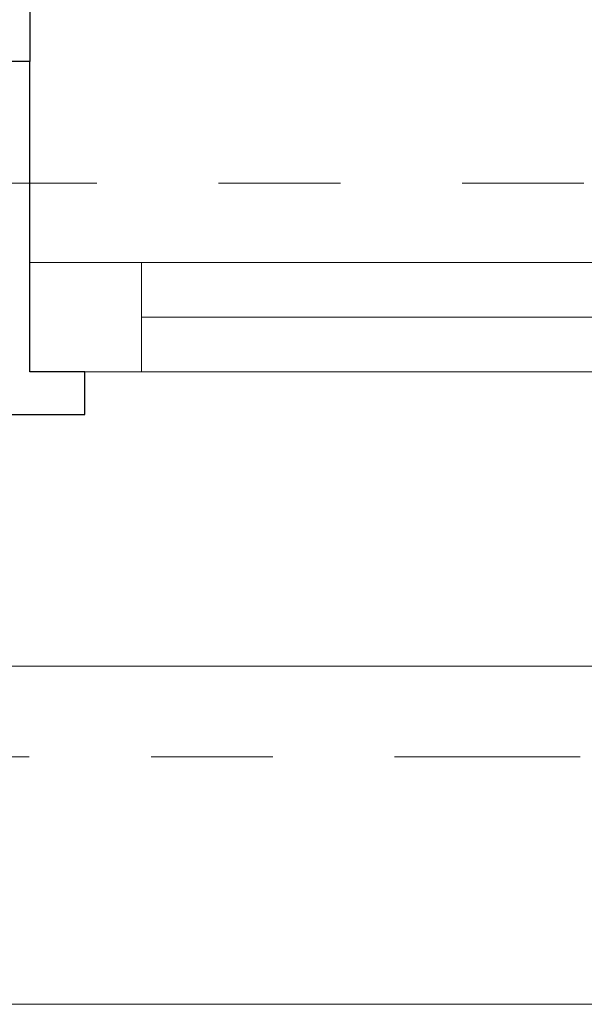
# Model space of a CAD drawing. Header units: metres. Extents: x -180 to 4, y -49 to 6.
# Tile 32 of 256: x -159.884 to -159.421, y -40.322 to -39.513. Entities that reach past the tile are written whole.
import ezdxf

# ---------------------------------------------------------------- set-up
doc = ezdxf.new("R2010")
doc.units = ezdxf.units.M
doc.header["$LTSCALE"] = 0.05
doc.header["$PDMODE"] = 1
doc.header["$PDSIZE"] = -2
doc.linetypes.add('ISO-10 Strichpunktlinie', pattern=[4.699, 3.048, -0.762, 0.127, -0.762])
doc.linetypes.add('Linienart-20', pattern=[2.116531, 1.058062, -1.058469])
for name, color, linetype, lineweight, true_color in [('30 -33 Aussenwände- 7 Fassade_ Elemente', 7, 'Continuous', 9, 0x00aacc), ('30 -35 Decken- 1 Konstruktion-Träger- Stahlbeton', 7, 'Continuous', 13, 0x33aa00), ('70 -72 Beschriftung- 1 Beschriftung allgemein', 7, 'Continuous', 9, 0xff6633), ('70 -72 Beschriftung- 7 Detailverweise Linie', 7, 'Continuous', 9, 0x00dd00), ('CW-Unsichtbar', 7, 'Continuous', 9, 0x599559)]:
    doc.layers.add(name, color=color, linetype=linetype, lineweight=lineweight, true_color=true_color)
doc.layers.add('30 -33 Aussenwände- 8 Sonnenschutz', color=7, linetype='Continuous', lineweight=9)
doc.layers.add('Keine', color=7, linetype='Continuous', lineweight=9)

# ---------------------------------------------------------------- blocks, each defined once
blk = doc.blocks.new('Gruppe-2186')
at = {"color": 255, "linetype": 'Continuous', "lineweight": 9, "transparency": 33554687}
blk.add_wipeout([(-1.1, 0.035), (-1.1, -0.225), (1.1, -0.225), (1.1, 0.035)], dxfattribs=at).dxf.layer = '30 -33 Aussenwände- 7 Fassade_ Elemente'
at = {"layer": '30 -33 Aussenwände- 7 Fassade_ Elemente', "color": 7, "linetype": 'Continuous', "lineweight": 9, "transparency": 33554687, "flags": 128}
blk.add_lwpolyline([(-1.1, 0.035), (-1.1, -0.225), (1.1, -0.225), (1.1, 0.035)], dxfattribs=at)
blk = doc.blocks.new('Gruppe-2187')
at = {"color": 255, "linetype": 'Continuous', "lineweight": 9, "transparency": 33554687}
blk.add_wipeout([(-1.1, 0.125), (-1.1, 0.225), (1.1, 0.225), (1.1, 0.125)], dxfattribs=at).dxf.layer = '30 -33 Aussenwände- 7 Fassade_ Elemente'
at = {"layer": '30 -33 Aussenwände- 7 Fassade_ Elemente', "color": 7, "linetype": 'Continuous', "lineweight": 9, "transparency": 33554687, "flags": 128}
blk.add_lwpolyline([(-1.1, 0.125), (-1.1, 0.225), (1.1, 0.225), (1.1, 0.125)], dxfattribs=at)
blk = doc.blocks.new('Gruppe-2188')
at = {"color": 255, "linetype": 'Continuous', "lineweight": 5, "transparency": 33554687}
blk.add_wipeout([(-1.02, 0.1075), (-1.02, 0.125), (1.02, 0.125), (1.02, 0.1075)], dxfattribs=at).dxf.layer = '30 -33 Aussenwände- 7 Fassade_ Elemente'
blk = doc.blocks.new('Gruppe-2189')
at = {"layer": '30 -33 Aussenwände- 7 Fassade_ Elemente', "color": 7, "linetype": 'Continuous', "lineweight": 9, "transparency": 33554687}
blk.add_line((-1.02, 0.125), (1.02, 0.125), dxfattribs=at)
at = {"color": 255, "linetype": 'Continuous', "lineweight": 9, "transparency": 33554687}
blk.add_wipeout([(-1.02, 0.125), (1.02, 0.125), (1.02, 0.035), (-1.02, 0.035)], dxfattribs=at).dxf.layer = '30 -33 Aussenwände- 7 Fassade_ Elemente'
at = {"layer": '30 -33 Aussenwände- 7 Fassade_ Elemente', "color": 7, "linetype": 'Continuous', "lineweight": 9, "transparency": 33554687}
blk.add_line((1.02, 0.08), (-1.02, 0.08), dxfattribs=at)
at = {"layer": '30 -33 Aussenwände- 7 Fassade_ Elemente', "color": 7, "linetype": 'Continuous', "lineweight": 9, "transparency": 33554687, "flags": 128}
blk.add_lwpolyline([(-1.02, 0.125), (1.02, 0.125), (1.02, 0.035), (-1.02, 0.035)], close=True, dxfattribs=at)
blk = doc.blocks.new('Gruppe-2190')
at = {"color": 255, "linetype": 'Continuous', "lineweight": 9, "transparency": 33554687}
blk.add_wipeout([(1.1, 0.125), (1.02, 0.125), (1.02, 0.035), (1.1, 0.035)], dxfattribs=at).dxf.layer = '30 -33 Aussenwände- 7 Fassade_ Elemente'
at = {"layer": '30 -33 Aussenwände- 7 Fassade_ Elemente', "color": 7, "linetype": 'Continuous', "lineweight": 9, "transparency": 33554687}
for p, q in [((1.02, 0.035), (1.02, 0.125)), ((1.1, 0.035), (1.1, 0.125))]:
    blk.add_line(p, q, dxfattribs=at)
at = {"layer": '30 -33 Aussenwände- 7 Fassade_ Elemente', "color": 7, "linetype": 'Continuous', "lineweight": 9, "transparency": 33554687, "flags": 128}
blk.add_lwpolyline([(1.1, 0.125), (1.02, 0.125), (1.02, 0.035), (1.1, 0.035)], close=True, dxfattribs=at)
blk = doc.blocks.new('Gruppe-2191')
at = {"layer": '30 -33 Aussenwände- 7 Fassade_ Elemente', "color": 7, "transparency": 33554687}
for name in ['Gruppe-2187', 'Gruppe-2186']:
    blk.add_blockref(name, (0, 0), dxfattribs=at)
blk.add_blockref('Gruppe-2188', (0, 0), dxfattribs=at)
blk.add_blockref('Gruppe-2189', (0, 0), dxfattribs=at)
blk.add_blockref('Gruppe-2190', (0, 0), dxfattribs=at)
blk = doc.blocks.new('Fenster (2D)-83')
at = {"layer": 'CW-Unsichtbar', "linetype": 'Continuous', "lineweight": 5, "transparency": 33554687}
blk.add_point((1.1, 0), dxfattribs=at)
at = {"layer": '30 -33 Aussenwände- 7 Fassade_ Elemente', "color": 0, "flags": 1}
for tag in ['instanceID', 'IFC_UUID']:
    blk.add_attdef(tag, (-159.86433, -39.90204), '', height=0.00018, dxfattribs=at)
at = {"layer": '30 -33 Aussenwände- 7 Fassade_ Elemente', "color": 7, "transparency": 33554687}
blk.add_blockref('Gruppe-2191', (0, 0), dxfattribs=at)
blk = doc.blocks.new('Gruppe-2229')
at = {"color": 255}
blk.add_wipeout([(-157.65267, -39.80204), (-159.876, -39.80204), (-159.876, -39.71204), (-157.65267, -39.71204)], dxfattribs=at).dxf.layer = '30 -33 Aussenwände- 7 Fassade_ Elemente'
at = {"layer": '30 -33 Aussenwände- 7 Fassade_ Elemente', "flags": 128}
blk.add_lwpolyline([(-157.65267, -39.80204), (-159.876, -39.80204), (-159.876, -39.71204), (-157.65267, -39.71204)], close=True, dxfattribs=at)
at = {"color": 255, "lineweight": 18}
blk.add_wipeout([(-159.78433, -39.80204), (-159.876, -39.80204), (-159.876, -39.71204), (-159.78433, -39.71204)], dxfattribs=at).dxf.layer = '30 -33 Aussenwände- 7 Fassade_ Elemente'
at = {"layer": '30 -33 Aussenwände- 7 Fassade_ Elemente', "lineweight": 18}
blk.add_line((-157.74433, -39.75704), (-159.78433, -39.75704), dxfattribs=at)
at = {"layer": '30 -33 Aussenwände- 7 Fassade_ Elemente', "lineweight": 18, "flags": 128}
blk.add_lwpolyline([(-159.78433, -39.80204), (-159.876, -39.80204), (-159.876, -39.71204), (-159.78433, -39.71204)], close=True, dxfattribs=at)
blk = doc.blocks.new('Gruppe-2243')
at = {"layer": '30 -33 Aussenwände- 7 Fassade_ Elemente', "rotation": 180}
blk.add_blockref('Fenster (2D)-83', (-158.76433, -39.67704), dxfattribs=at)
at = {"color": 255}
blk.add_wipeout([(-152.621, -40.04404), (-160.221, -40.04404), (-160.221, -39.04704), (-152.621, -39.04704)], dxfattribs=at).dxf.layer = '30 -33 Aussenwände- 7 Fassade_ Elemente'
blk.add_wipeout([(-152.846, -39.80204), (-152.846, -39.04704), (-159.996, -39.04704), (-159.996, -39.80204), (-160.151, -39.80204), (-160.151, -40.04404), (-152.691, -40.04404), (-152.691, -39.80204)], dxfattribs=at).dxf.layer = '30 -33 Aussenwände- 7 Fassade_ Elemente'
at = {"layer": '30 -33 Aussenwände- 7 Fassade_ Elemente', "flags": 128}
blk.add_lwpolyline([(-152.846, -39.80204), (-152.846, -39.04704), (-159.996, -39.04704), (-159.996, -39.80204), (-160.151, -39.80204), (-160.151, -40.04404), (-152.691, -40.04404), (-152.691, -39.80204)], close=True, dxfattribs=at)
at = {"layer": '30 -33 Aussenwände- 7 Fassade_ Elemente', "color": 7}
blk.add_blockref('Gruppe-2229', (0, 0), dxfattribs=at)
at = {"color": 255, "lineweight": 25}
blk.add_wipeout([(-159.876, -39.54704), (-159.996, -39.54704), (-159.996, -39.04704), (-159.876, -39.04704)], dxfattribs=at).dxf.layer = '30 -33 Aussenwände- 7 Fassade_ Elemente'
at = {"layer": '30 -33 Aussenwände- 7 Fassade_ Elemente', "lineweight": 25, "flags": 128}
blk.add_lwpolyline([(-159.876, -39.54704), (-159.996, -39.54704), (-159.996, -39.04704), (-159.876, -39.04704)], close=True, dxfattribs=at)
at = {"color": 255, "lineweight": 25}
blk.add_wipeout([(-159.831, -39.83704), (-159.831, -39.80204), (-159.876, -39.80204), (-159.876, -39.54704), (-159.996, -39.54704), (-159.996, -39.83704)], dxfattribs=at).dxf.layer = '30 -33 Aussenwände- 7 Fassade_ Elemente'
at = {"layer": '30 -33 Aussenwände- 7 Fassade_ Elemente', "lineweight": 25, "flags": 128}
blk.add_lwpolyline([(-159.831, -39.83704), (-159.831, -39.80204), (-159.876, -39.80204), (-159.876, -39.54704), (-159.996, -39.54704), (-159.996, -39.83704)], close=True, dxfattribs=at)
at = {"color": 255, "lineweight": 25}
blk.add_wipeout([(-159.831, -39.83704), (-159.831, -39.80204), (-159.876, -39.80204), (-159.876, -39.54704), (-159.996, -39.54704), (-159.996, -39.83704)], dxfattribs=at).dxf.layer = '30 -33 Aussenwände- 7 Fassade_ Elemente'
at = {"layer": '30 -33 Aussenwände- 7 Fassade_ Elemente', "lineweight": 25, "flags": 128}
blk.add_lwpolyline([(-159.831, -39.83704), (-159.831, -39.80204), (-159.876, -39.80204), (-159.876, -39.54704), (-159.996, -39.54704), (-159.996, -39.83704)], close=True, dxfattribs=at)
blk = doc.blocks.new('Gruppe-11025')
at = {"layer": '30 -35 Decken- 1 Konstruktion-Träger- Stahlbeton', "color": 7, "linetype": 'Linienart-20', "lineweight": 13, "transparency": 33554687}
blk.add_line((-99.221, -39.64704), (-160.421, -39.64704), dxfattribs=at)
at = {"layer": '30 -35 Decken- 1 Konstruktion-Träger- Stahlbeton', "color": 0, "flags": 1}
for tag in ['instanceID', 'IFC_UUID']:
    blk.add_attdef(tag, (-160.421, -39.64704), '', height=0.00018, dxfattribs=at)
blk = doc.blocks.new('Gruppe-12500')
at = {"layer": '70 -72 Beschriftung- 1 Beschriftung allgemein', "color": 252, "true_color": 0x888888}
blk.add_line((-157.646, -40.32192), (-159.996, -40.32192), dxfattribs=at)
blk = doc.blocks.new('_01-OG1_Tragwerk (2D)')
at = {"layer": '30 -33 Aussenwände- 7 Fassade_ Elemente', "color": 7}
blk.add_blockref('Gruppe-2243', (0, 0), dxfattribs=at)
at = {"layer": '30 -33 Aussenwände- 8 Sonnenschutz', "color": 7}
blk.add_blockref('Gruppe-12500', (0, 0), dxfattribs=at)
at = {"layer": '30 -35 Decken- 1 Konstruktion-Träger- Stahlbeton'}
blk.add_blockref('Gruppe-11025', (0, 0), dxfattribs=at)
blk = doc.blocks.new('_OG1_2D (2D)')
at = {"layer": '70 -72 Beschriftung- 7 Detailverweise Linie', "linetype": 'ISO-10 Strichpunktlinie', "flags": 128}
blk.add_lwpolyline([(-160.15352994, -39.09857212), (-99.45100868, -39.09857212), (-99.45100868, -40.11857212), (-160.15352994, -40.11857212)], close=True, dxfattribs=at)

msp = doc.modelspace()

# ---------------------------------------------------------------- block references
at = {"layer": 'Keine', "color": 1}
msp.add_blockref('_01-OG1_Tragwerk (2D)', (0, 0), dxfattribs=at)

# ---------------------------------------------------------------- next in the draw order: block references
msp.add_blockref('_OG1_2D (2D)', (0, 0), dxfattribs=at)

doc.saveas('drawing.dxf')
